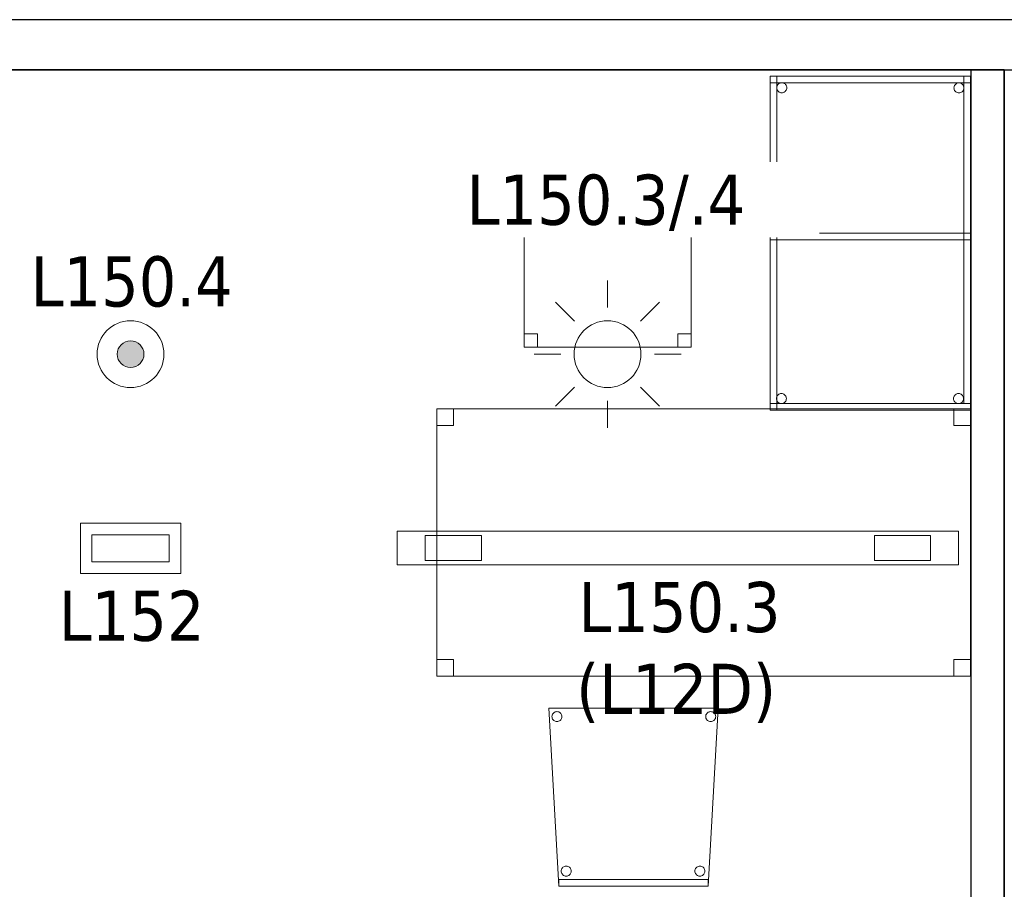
# Model space of a CAD drawing. Header units: metres. Extents: x 391.1 to 427.5, y 12.7 to 28.4.
# Tile 17 of 151: x 401.5 to 404.4, y 25.6 to 28.2. Entities that reach past the tile are written whole.
import ezdxf

# ---------------------------------------------------------------- set-up
doc = ezdxf.new("R2010")
doc.units = ezdxf.units.M
doc.layers.add('01_SUELOS', color=7, linetype='Continuous', lineweight=25, true_color=0x007f00)
for name, color, linetype, lineweight in [('02_MOBILIARIO', 7, 'Continuous', 18), ('A-DETL-____-MBND', 7, 'Continuous', 18), ('A-DETL-GENF-OTLN', 7, 'Continuous', 18), ('A-WALL-____-MCUT', 7, 'Continuous', 25), ('A-WALL-____-OTLN', 7, 'Continuous', 25), ('E-LITE-____-IDEN', 7, 'Continuous', 30), ('E-LITE-EQPM-IDEN', 7, 'Continuous', 30)]:
    doc.layers.add(name, color=color, linetype=linetype, lineweight=lineweight)
doc.styles.add('Tahoma_4', font='tahoma.ttf', dxfattribs={"height": 0.15})

# ---------------------------------------------------------------- blocks, each defined once
blk = doc.blocks.new('Family - Taula 160X80_P1-154570-04_ENLLUMENAT_P1')
at = {"layer": 'A-DETL-____-MBND', "color": 253, "true_color": 0xaaaaaa}
for p, q in [((0, 0.8001), (1.5969, 0.8001)), ((0, 0), (0, 0.8001)), ((1.5969, 0.8001), (0, 0.8001)), ((0, 0.8001), (0, 0)), ((0, 0.8001), (0.05, 0.8001)), ((0, 0.7501), (0, 0.8001)), ((0.05, 0.8001), (0, 0.8001)), ((0, 0.8001), (0, 0.7501)), ((0.05, 0.8001), (0.05, 0.7501)), ((0.05, 0.7501), (0.05, 0.8001)), ((1.5469, 0.8001), (1.5969, 0.8001)), ((1.5469, 0.7501), (1.5469, 0.8001)), ((1.5969, 0.8001), (1.5469, 0.8001)), ((1.5469, 0.8001), (1.5469, 0.7501)), ((1.5969, 0.8001), (1.5969, 0)), ((1.5969, 0), (1.5969, 0.8001)), ((1.5969, 0.8001), (1.5969, 0.7501)), ((1.5969, 0.7501), (1.5969, 0.8001)), ((0.05, 0.7501), (0, 0.7501)), ((0, 0.7501), (0.05, 0.7501)), ((1.5969, 0.7501), (1.5469, 0.7501)), ((1.5469, 0.7501), (1.5969, 0.7501)), ((0, 0.05), (0.05, 0.05)), ((0, 0), (0, 0.05)), ((0.05, 0.05), (0, 0.05)), ((0, 0.05), (0, 0)), ((0.05, 0.05), (0.05, 0)), ((0.05, 0), (0.05, 0.05)), ((1.5469, 0.05), (1.5969, 0.05)), ((1.5469, 0), (1.5469, 0.05)), ((1.5969, 0.05), (1.5469, 0.05)), ((1.5469, 0.05), (1.5469, 0)), ((1.5969, 0.05), (1.5969, 0)), ((1.5969, 0), (1.5969, 0.05)), ((1.5969, 0), (0, 0)), ((0, 0), (1.5969, 0)), ((0.05, 0), (0, 0)), ((0, 0), (0.05, 0)), ((1.5969, 0), (1.5469, 0)), ((1.5469, 0), (1.5969, 0))]:
    blk.add_line(p, q, dxfattribs=at)
blk = doc.blocks.new('Family - Cadira confient_P1-154615-04_ENLLUMENAT_P1')
at = {"layer": 'A-DETL-____-MBND', "color": 253, "true_color": 0xaaaaaa}
for p, q in [((0.03, 0), (0, 0.5326)), ((0, 0.5326), (0.5065, 0.5326)), ((0.5065, 0.5326), (0, 0.5326)), ((0, 0.5326), (0.03, 0)), ((0.5065, 0.5326), (0.4765, 0)), ((0.4765, 0), (0.5065, 0.5326)), ((0.0093, 0.5076), (0.0095, 0.5102)), ((0.0095, 0.5102), (0.0093, 0.5076)), ((0.0095, 0.505), (0.0093, 0.5076)), ((0.0093, 0.5076), (0.0095, 0.505)), ((0.0095, 0.5102), (0.0102, 0.5127)), ((0.0102, 0.5127), (0.0095, 0.5102)), ((0.0102, 0.5025), (0.0095, 0.505)), ((0.0095, 0.505), (0.0102, 0.5025)), ((0.0102, 0.5127), (0.0113, 0.515)), ((0.0113, 0.515), (0.0102, 0.5127)), ((0.0113, 0.5001), (0.0102, 0.5025)), ((0.0102, 0.5025), (0.0113, 0.5001)), ((0.0113, 0.515), (0.0128, 0.5172)), ((0.0128, 0.5172), (0.0113, 0.515)), ((0.0128, 0.5172), (0.0147, 0.519)), ((0.0147, 0.519), (0.0128, 0.5172)), ((0.0147, 0.519), (0.0168, 0.5205)), ((0.0168, 0.5205), (0.0147, 0.519)), ((0.0168, 0.5205), (0.0192, 0.5216)), ((0.0192, 0.5216), (0.0168, 0.5205)), ((0.0192, 0.5216), (0.0217, 0.5222)), ((0.0217, 0.5222), (0.0192, 0.5216)), ((0.0217, 0.5222), (0.0243, 0.5224)), ((0.0243, 0.5224), (0.0217, 0.5222)), ((0.0243, 0.5224), (0.0269, 0.5222)), ((0.0269, 0.5222), (0.0243, 0.5224)), ((0.0269, 0.5222), (0.0294, 0.5215)), ((0.0294, 0.5215), (0.0269, 0.5222)), ((0.0294, 0.5215), (0.0318, 0.5204)), ((0.0318, 0.5204), (0.0294, 0.5215)), ((0.0318, 0.5204), (0.0339, 0.5189)), ((0.0339, 0.5189), (0.0318, 0.5204)), ((0.0339, 0.5189), (0.0357, 0.5171)), ((0.0357, 0.5171), (0.0339, 0.5189)), ((0.0357, 0.5171), (0.0372, 0.5149)), ((0.0372, 0.5149), (0.0357, 0.5171)), ((0.0382, 0.5023), (0.0371, 0.5)), ((0.0371, 0.5), (0.0382, 0.5023)), ((0.0372, 0.5149), (0.0383, 0.5126)), ((0.0383, 0.5126), (0.0372, 0.5149)), ((0.0389, 0.5049), (0.0382, 0.5023)), ((0.0382, 0.5023), (0.0389, 0.5049)), ((0.0383, 0.5126), (0.0389, 0.51)), ((0.0389, 0.51), (0.0383, 0.5126)), ((0.0389, 0.51), (0.0392, 0.5074)), ((0.0392, 0.5074), (0.0389, 0.51)), ((0.0392, 0.5074), (0.0389, 0.5049)), ((0.0389, 0.5049), (0.0392, 0.5074)), ((0.4693, 0.5076), (0.4695, 0.5102)), ((0.4695, 0.5102), (0.4693, 0.5076)), ((0.4695, 0.505), (0.4693, 0.5076)), ((0.4693, 0.5076), (0.4695, 0.505)), ((0.4695, 0.5102), (0.4702, 0.5127)), ((0.4702, 0.5127), (0.4695, 0.5102)), ((0.4702, 0.5025), (0.4695, 0.505)), ((0.4695, 0.505), (0.4702, 0.5025)), ((0.4702, 0.5127), (0.4713, 0.515)), ((0.4713, 0.515), (0.4702, 0.5127)), ((0.4713, 0.5001), (0.4702, 0.5025)), ((0.4702, 0.5025), (0.4713, 0.5001)), ((0.4713, 0.515), (0.4728, 0.5172)), ((0.4728, 0.5172), (0.4713, 0.515)), ((0.4728, 0.5172), (0.4747, 0.519)), ((0.4747, 0.519), (0.4728, 0.5172)), ((0.4747, 0.519), (0.4768, 0.5205)), ((0.4768, 0.5205), (0.4747, 0.519)), ((0.4768, 0.5205), (0.4792, 0.5216)), ((0.4792, 0.5216), (0.4768, 0.5205)), ((0.4792, 0.5216), (0.4817, 0.5222)), ((0.4817, 0.5222), (0.4792, 0.5216)), ((0.4817, 0.5222), (0.4843, 0.5224)), ((0.4843, 0.5224), (0.4817, 0.5222)), ((0.4843, 0.5224), (0.4869, 0.5222)), ((0.4869, 0.5222), (0.4843, 0.5224)), ((0.4869, 0.5222), (0.4894, 0.5215)), ((0.4894, 0.5215), (0.4869, 0.5222)), ((0.4894, 0.5215), (0.4918, 0.5204)), ((0.4918, 0.5204), (0.4894, 0.5215)), ((0.4918, 0.5204), (0.4939, 0.5189)), ((0.4939, 0.5189), (0.4918, 0.5204)), ((0.4939, 0.5189), (0.4957, 0.5171)), ((0.4957, 0.5171), (0.4939, 0.5189)), ((0.4957, 0.5171), (0.4972, 0.5149)), ((0.4972, 0.5149), (0.4957, 0.5171)), ((0.4982, 0.5023), (0.4971, 0.5)), ((0.4971, 0.5), (0.4982, 0.5023)), ((0.4972, 0.5149), (0.4983, 0.5126)), ((0.4983, 0.5126), (0.4972, 0.5149)), ((0.4989, 0.5049), (0.4982, 0.5023)), ((0.4982, 0.5023), (0.4989, 0.5049)), ((0.4983, 0.5126), (0.4989, 0.51)), ((0.4989, 0.51), (0.4983, 0.5126)), ((0.4989, 0.51), (0.4992, 0.5074)), ((0.4992, 0.5074), (0.4989, 0.51)), ((0.4992, 0.5074), (0.4989, 0.5049)), ((0.4989, 0.5049), (0.4992, 0.5074)), ((0.0127, 0.498), (0.0113, 0.5001)), ((0.0113, 0.5001), (0.0127, 0.498)), ((0.0146, 0.4961), (0.0127, 0.498)), ((0.0127, 0.498), (0.0146, 0.4961)), ((0.0167, 0.4946), (0.0146, 0.4961)), ((0.0146, 0.4961), (0.0167, 0.4946)), ((0.0191, 0.4935), (0.0167, 0.4946)), ((0.0167, 0.4946), (0.0191, 0.4935)), ((0.0216, 0.4928), (0.0191, 0.4935)), ((0.0191, 0.4935), (0.0216, 0.4928)), ((0.0242, 0.4926), (0.0216, 0.4928)), ((0.0216, 0.4928), (0.0242, 0.4926)), ((0.0268, 0.4928), (0.0242, 0.4926)), ((0.0242, 0.4926), (0.0268, 0.4928)), ((0.0293, 0.4935), (0.0268, 0.4928)), ((0.0268, 0.4928), (0.0293, 0.4935)), ((0.0316, 0.4945), (0.0293, 0.4935)), ((0.0293, 0.4935), (0.0316, 0.4945)), ((0.0338, 0.496), (0.0316, 0.4945)), ((0.0316, 0.4945), (0.0338, 0.496)), ((0.0356, 0.4979), (0.0338, 0.496)), ((0.0338, 0.496), (0.0356, 0.4979)), ((0.0371, 0.5), (0.0356, 0.4979)), ((0.0356, 0.4979), (0.0371, 0.5)), ((0.4727, 0.498), (0.4713, 0.5001)), ((0.4713, 0.5001), (0.4727, 0.498)), ((0.4746, 0.4961), (0.4727, 0.498)), ((0.4727, 0.498), (0.4746, 0.4961)), ((0.4767, 0.4946), (0.4746, 0.4961)), ((0.4746, 0.4961), (0.4767, 0.4946)), ((0.4791, 0.4935), (0.4767, 0.4946)), ((0.4767, 0.4946), (0.4791, 0.4935)), ((0.4816, 0.4928), (0.4791, 0.4935)), ((0.4791, 0.4935), (0.4816, 0.4928)), ((0.4842, 0.4926), (0.4816, 0.4928)), ((0.4816, 0.4928), (0.4842, 0.4926)), ((0.4868, 0.4928), (0.4842, 0.4926)), ((0.4842, 0.4926), (0.4868, 0.4928)), ((0.4893, 0.4935), (0.4868, 0.4928)), ((0.4868, 0.4928), (0.4893, 0.4935)), ((0.4916, 0.4945), (0.4893, 0.4935)), ((0.4893, 0.4935), (0.4916, 0.4945)), ((0.4938, 0.496), (0.4916, 0.4945)), ((0.4916, 0.4945), (0.4938, 0.496)), ((0.4956, 0.4979), (0.4938, 0.496)), ((0.4938, 0.496), (0.4956, 0.4979)), ((0.4971, 0.5), (0.4956, 0.4979)), ((0.4956, 0.4979), (0.4971, 0.5)), ((0.0445, 0.0581), (0.0468, 0.0592)), ((0.0468, 0.0592), (0.0445, 0.0581)), ((0.0468, 0.0592), (0.0493, 0.0598)), ((0.0493, 0.0598), (0.0468, 0.0592)), ((0.0493, 0.0598), (0.0519, 0.06)), ((0.0519, 0.06), (0.0493, 0.0598)), ((0.0519, 0.06), (0.0545, 0.0598)), ((0.0545, 0.0598), (0.0519, 0.06)), ((0.0545, 0.0598), (0.057, 0.0591)), ((0.057, 0.0591), (0.0545, 0.0598)), ((0.057, 0.0591), (0.0594, 0.058)), ((0.0594, 0.058), (0.057, 0.0591)), ((0.4445, 0.0581), (0.4468, 0.0592)), ((0.4468, 0.0592), (0.4445, 0.0581)), ((0.4468, 0.0592), (0.4493, 0.0598)), ((0.4493, 0.0598), (0.4468, 0.0592)), ((0.4493, 0.0598), (0.4519, 0.06)), ((0.4519, 0.06), (0.4493, 0.0598)), ((0.4519, 0.06), (0.4545, 0.0598)), ((0.4545, 0.0598), (0.4519, 0.06)), ((0.4545, 0.0598), (0.457, 0.0591)), ((0.457, 0.0591), (0.4545, 0.0598)), ((0.457, 0.0591), (0.4594, 0.058)), ((0.4594, 0.058), (0.457, 0.0591)), ((0.0369, 0.0452), (0.0372, 0.0478)), ((0.0372, 0.0478), (0.0369, 0.0452)), ((0.0371, 0.0426), (0.0369, 0.0452)), ((0.0369, 0.0452), (0.0371, 0.0426)), ((0.0378, 0.0401), (0.0371, 0.0426)), ((0.0371, 0.0426), (0.0378, 0.0401)), ((0.0372, 0.0478), (0.0378, 0.0503)), ((0.0378, 0.0503), (0.0372, 0.0478)), ((0.0378, 0.0503), (0.039, 0.0526)), ((0.039, 0.0526), (0.0378, 0.0503)), ((0.0389, 0.0377), (0.0378, 0.0401)), ((0.0378, 0.0401), (0.0389, 0.0377)), ((0.0404, 0.0356), (0.0389, 0.0377)), ((0.0389, 0.0377), (0.0404, 0.0356)), ((0.039, 0.0526), (0.0405, 0.0548)), ((0.0405, 0.0548), (0.039, 0.0526)), ((0.0422, 0.0337), (0.0404, 0.0356)), ((0.0404, 0.0356), (0.0422, 0.0337)), ((0.0405, 0.0548), (0.0423, 0.0566)), ((0.0423, 0.0566), (0.0405, 0.0548)), ((0.0443, 0.0322), (0.0422, 0.0337)), ((0.0422, 0.0337), (0.0443, 0.0322)), ((0.0423, 0.0566), (0.0445, 0.0581)), ((0.0445, 0.0581), (0.0423, 0.0566)), ((0.0467, 0.0311), (0.0443, 0.0322)), ((0.0443, 0.0322), (0.0467, 0.0311)), ((0.0492, 0.0304), (0.0467, 0.0311)), ((0.0467, 0.0311), (0.0492, 0.0304)), ((0.0518, 0.0302), (0.0492, 0.0304)), ((0.0492, 0.0304), (0.0518, 0.0302)), ((0.0544, 0.0304), (0.0518, 0.0302)), ((0.0518, 0.0302), (0.0544, 0.0304)), ((0.0569, 0.031), (0.0544, 0.0304)), ((0.0544, 0.0304), (0.0569, 0.031)), ((0.0593, 0.0321), (0.0569, 0.031)), ((0.0569, 0.031), (0.0593, 0.0321)), ((0.0614, 0.0336), (0.0593, 0.0321)), ((0.0593, 0.0321), (0.0614, 0.0336)), ((0.0594, 0.058), (0.0615, 0.0565)), ((0.0615, 0.0565), (0.0594, 0.058)), ((0.0633, 0.0355), (0.0614, 0.0336)), ((0.0614, 0.0336), (0.0633, 0.0355)), ((0.0615, 0.0565), (0.0633, 0.0547)), ((0.0633, 0.0547), (0.0615, 0.0565)), ((0.0633, 0.0547), (0.0648, 0.0525)), ((0.0648, 0.0525), (0.0633, 0.0547)), ((0.0648, 0.0376), (0.0633, 0.0355)), ((0.0633, 0.0355), (0.0648, 0.0376)), ((0.0648, 0.0525), (0.0659, 0.0502)), ((0.0659, 0.0502), (0.0648, 0.0525)), ((0.0659, 0.0399), (0.0648, 0.0376)), ((0.0648, 0.0376), (0.0659, 0.0399)), ((0.0659, 0.0502), (0.0666, 0.0476)), ((0.0666, 0.0476), (0.0659, 0.0502)), ((0.0666, 0.0424), (0.0659, 0.0399)), ((0.0659, 0.0399), (0.0666, 0.0424)), ((0.0666, 0.0476), (0.0668, 0.045)), ((0.0668, 0.045), (0.0666, 0.0476)), ((0.0668, 0.045), (0.0666, 0.0424)), ((0.0666, 0.0424), (0.0668, 0.045)), ((0.4369, 0.0452), (0.4372, 0.0478)), ((0.4372, 0.0478), (0.4369, 0.0452)), ((0.4371, 0.0426), (0.4369, 0.0452)), ((0.4369, 0.0452), (0.4371, 0.0426)), ((0.4378, 0.0401), (0.4371, 0.0426)), ((0.4371, 0.0426), (0.4378, 0.0401)), ((0.4372, 0.0478), (0.4378, 0.0503)), ((0.4378, 0.0503), (0.4372, 0.0478)), ((0.4378, 0.0503), (0.439, 0.0526)), ((0.439, 0.0526), (0.4378, 0.0503)), ((0.4389, 0.0377), (0.4378, 0.0401)), ((0.4378, 0.0401), (0.4389, 0.0377)), ((0.4404, 0.0356), (0.4389, 0.0377)), ((0.4389, 0.0377), (0.4404, 0.0356)), ((0.439, 0.0526), (0.4405, 0.0548)), ((0.4405, 0.0548), (0.439, 0.0526)), ((0.4422, 0.0337), (0.4404, 0.0356)), ((0.4404, 0.0356), (0.4422, 0.0337)), ((0.4405, 0.0548), (0.4423, 0.0566)), ((0.4423, 0.0566), (0.4405, 0.0548)), ((0.4443, 0.0322), (0.4422, 0.0337)), ((0.4422, 0.0337), (0.4443, 0.0322)), ((0.4423, 0.0566), (0.4445, 0.0581)), ((0.4445, 0.0581), (0.4423, 0.0566)), ((0.4467, 0.0311), (0.4443, 0.0322)), ((0.4443, 0.0322), (0.4467, 0.0311)), ((0.4492, 0.0304), (0.4467, 0.0311)), ((0.4467, 0.0311), (0.4492, 0.0304)), ((0.4518, 0.0302), (0.4492, 0.0304)), ((0.4492, 0.0304), (0.4518, 0.0302)), ((0.4544, 0.0304), (0.4518, 0.0302)), ((0.4518, 0.0302), (0.4544, 0.0304)), ((0.4569, 0.031), (0.4544, 0.0304)), ((0.4544, 0.0304), (0.4569, 0.031)), ((0.4593, 0.0321), (0.4569, 0.031)), ((0.4569, 0.031), (0.4593, 0.0321)), ((0.4614, 0.0336), (0.4593, 0.0321)), ((0.4593, 0.0321), (0.4614, 0.0336)), ((0.4594, 0.058), (0.4615, 0.0565)), ((0.4615, 0.0565), (0.4594, 0.058)), ((0.4633, 0.0355), (0.4614, 0.0336)), ((0.4614, 0.0336), (0.4633, 0.0355)), ((0.4615, 0.0565), (0.4633, 0.0547)), ((0.4633, 0.0547), (0.4615, 0.0565)), ((0.4633, 0.0547), (0.4648, 0.0525)), ((0.4648, 0.0525), (0.4633, 0.0547)), ((0.4648, 0.0376), (0.4633, 0.0355)), ((0.4633, 0.0355), (0.4648, 0.0376)), ((0.4648, 0.0525), (0.4659, 0.0502)), ((0.4659, 0.0502), (0.4648, 0.0525)), ((0.4659, 0.0399), (0.4648, 0.0376)), ((0.4648, 0.0376), (0.4659, 0.0399)), ((0.4659, 0.0502), (0.4666, 0.0476)), ((0.4666, 0.0476), (0.4659, 0.0502)), ((0.4666, 0.0424), (0.4659, 0.0399)), ((0.4659, 0.0399), (0.4666, 0.0424)), ((0.4666, 0.0476), (0.4668, 0.045)), ((0.4668, 0.045), (0.4666, 0.0476)), ((0.4668, 0.045), (0.4666, 0.0424)), ((0.4666, 0.0424), (0.4668, 0.045)), ((0.03, 0.02), (0.4765, 0.02)), ((0.03, 0), (0.03, 0.02)), ((0.4765, 0.02), (0.03, 0.02)), ((0.03, 0.02), (0.03, 0)), ((0.4765, 0), (0.03, 0)), ((0.03, 0), (0.4765, 0)), ((0.4765, 0.02), (0.4765, 0)), ((0.4765, 0), (0.4765, 0.02)), ((0.03, 0), (0.4765, 0)), ((0.4765, 0), (0.03, 0))]:
    blk.add_line(p, q, dxfattribs=at)
blk = doc.blocks.new('Family - Envans P1-154705-04_ENLLUMENAT_P1')
at = {"layer": 'A-WALL-____-MCUT', "color": 253, "true_color": 0xaaaaaa}
for p, q in [((4.5588, 0.1), (0, 0.1)), ((0, 0.1), (0, 0)), ((4.5588, 0), (4.5588, 0.1)), ((0, 0), (4.5588, 0))]:
    blk.add_line(p, q, dxfattribs=at)
at = {"layer": 'A-WALL-____-OTLN', "color": 253, "true_color": 0xaaaaaa}
for p, q in [((4.5588, 0.1), (0, 0.1)), ((0, 0.1), (0, 0)), ((4.5588, 0), (4.5588, 0.1)), ((0, 0), (4.5588, 0))]:
    blk.add_line(p, q, dxfattribs=at)
at = {"layer": 'A-WALL-____-OTLN', "color": 253, "lineweight": 18, "true_color": 0xaaaaaa}
blk.add_line((0, 0), (4.5588, 0), dxfattribs=at)
blk = doc.blocks.new('Family - Envans P1-154895-04_ENLLUMENAT_P1')
at = {"layer": 'A-WALL-____-MCUT', "color": 253, "true_color": 0xaaaaaa}
for p, q in [((25.5857, 0.15), (0.0311, 0.15)), ((0, 0), (25.556, 0))]:
    blk.add_line(p, q, dxfattribs=at)
at = {"layer": 'A-WALL-____-OTLN', "color": 253, "true_color": 0xaaaaaa}
for p, q in [((25.5857, 0.15), (0.0311, 0.15)), ((0, 0), (25.556, 0))]:
    blk.add_line(p, q, dxfattribs=at)
at = {"layer": 'A-WALL-____-OTLN', "color": 253, "lineweight": 18, "true_color": 0xaaaaaa}
blk.add_line((0, 0), (25.556, 0), dxfattribs=at)
blk = doc.blocks.new('Family - LONDR55-XX_ZZ-ARQ-CAA-M3D-Londres55-155045-04_ENLLUMENAT_P1')
at = {"layer": '01_SUELOS', "color": 9, "true_color": 0xaad4aa}
for p, q in [((6.1394, 14.9576), (2.9654, 14.9576)), ((2.9654, 14.9576), (6.1394, 14.9576)), ((6.1394, 11.0538), (6.1394, 14.9576)), ((6.1394, 14.9576), (6.1394, 11.0538))]:
    blk.add_line(p, q, dxfattribs=at)
blk = doc.blocks.new('Family - Taula 100X60_P1-155181-04_ENLLUMENAT_P1')
at = {"layer": 'A-DETL-____-MBND', "color": 253, "true_color": 0xaaaaaa}
for p, q in [((0.02, 0.51), (0.02, 1)), ((0.02, 1), (0.04, 1)), ((0.02, 1), (0.04, 1)), ((0.02, 1), (0.02, 0.51)), ((0.02, 1), (0.02, 0)), ((0.02, 0), (0.02, 1)), ((0.62, 1), (0.02, 1)), ((0.02, 1), (0.62, 1)), ((0.02, 1), (0.62, 1)), ((0.02, 0.98), (0.02, 1)), ((0.02, 0.98), (0.02, 1)), ((0.62, 1), (0.02, 1)), ((0.02, 1), (0.02, 0)), ((0.02, 0), (0.02, 1)), ((0.62, 1), (0.02, 1)), ((0.02, 1), (0.62, 1)), ((0.62, 0.98), (0.02, 0.98)), ((0.02, 0.98), (0.62, 0.98)), ((0.04, 1), (0.04, 0.51)), ((0.04, 0.51), (0.04, 1)), ((0.04, 0), (0.04, 1)), ((0.04, 1), (0.62, 1)), ((0.62, 1), (0.04, 1)), ((0.04, 1), (0.04, 0)), ((0.041, 0.9702), (0.0421, 0.9725)), ((0.0421, 0.9725), (0.041, 0.9702)), ((0.0421, 0.9725), (0.0436, 0.9746)), ((0.0436, 0.9746), (0.0421, 0.9725)), ((0.0436, 0.9746), (0.0454, 0.9765)), ((0.0454, 0.9765), (0.0436, 0.9746)), ((0.0454, 0.9765), (0.0475, 0.978)), ((0.0475, 0.978), (0.0454, 0.9765)), ((0.0475, 0.978), (0.0499, 0.9791)), ((0.0499, 0.9791), (0.0475, 0.978)), ((0.0499, 0.9791), (0.0524, 0.9798)), ((0.0524, 0.9798), (0.0499, 0.9791)), ((0.0524, 0.9798), (0.055, 0.98)), ((0.055, 0.98), (0.0524, 0.9798)), ((0.055, 0.98), (0.0576, 0.9798)), ((0.0576, 0.9798), (0.055, 0.98)), ((0.0576, 0.9798), (0.0601, 0.9791)), ((0.0601, 0.9791), (0.0576, 0.9798)), ((0.0601, 0.9791), (0.0625, 0.978)), ((0.0625, 0.978), (0.0601, 0.9791)), ((0.0625, 0.978), (0.0646, 0.9765)), ((0.0646, 0.9765), (0.0625, 0.978)), ((0.0646, 0.9765), (0.0664, 0.9746)), ((0.0664, 0.9746), (0.0646, 0.9765)), ((0.0664, 0.9746), (0.0679, 0.9725)), ((0.0679, 0.9725), (0.0664, 0.9746)), ((0.0679, 0.9725), (0.069, 0.9702)), ((0.069, 0.9702), (0.0679, 0.9725)), ((0.5721, 0.9722), (0.5736, 0.9743)), ((0.5736, 0.9743), (0.5721, 0.9722)), ((0.5736, 0.9743), (0.5754, 0.9762)), ((0.5754, 0.9762), (0.5736, 0.9743)), ((0.5754, 0.9762), (0.5776, 0.9776)), ((0.5776, 0.9776), (0.5754, 0.9762)), ((0.5776, 0.9776), (0.5799, 0.9787)), ((0.5799, 0.9787), (0.5776, 0.9776)), ((0.5799, 0.9787), (0.5824, 0.9794)), ((0.5824, 0.9794), (0.5799, 0.9787)), ((0.5824, 0.9794), (0.585, 0.9796)), ((0.585, 0.9796), (0.5824, 0.9794)), ((0.585, 0.9796), (0.5876, 0.9794)), ((0.5876, 0.9794), (0.585, 0.9796)), ((0.5876, 0.9794), (0.5901, 0.9787)), ((0.5901, 0.9787), (0.5876, 0.9794)), ((0.5901, 0.9787), (0.5925, 0.9776)), ((0.5925, 0.9776), (0.5901, 0.9787)), ((0.5925, 0.9776), (0.5946, 0.9762)), ((0.5946, 0.9762), (0.5925, 0.9776)), ((0.5946, 0.9762), (0.5965, 0.9743)), ((0.5965, 0.9743), (0.5946, 0.9762)), ((0.5965, 0.9743), (0.598, 0.9722)), ((0.598, 0.9722), (0.5965, 0.9743)), ((0.6, 0.02), (0.6, 1)), ((0.6, 1), (0.62, 1)), ((0.6, 1), (0.62, 1)), ((0.6, 1), (0.6, 0.02)), ((0.62, 0), (0.62, 1)), ((0.62, 1), (0.62, 0)), ((0.62, 1), (0.62, 0.98)), ((0.62, 0.98), (0.62, 1)), ((0.62, 1), (0.62, 0)), ((0.62, 0), (0.62, 1)), ((0.62, 1), (0.62, 0.02)), ((0.62, 0.02), (0.62, 1)), ((0.62, 0), (0.62, 1)), ((0.62, 1), (0.62, 0)), ((0.0401, 0.965), (0.0403, 0.9676)), ((0.0403, 0.9676), (0.0401, 0.965)), ((0.0403, 0.9625), (0.0401, 0.965)), ((0.0401, 0.965), (0.0403, 0.9625)), ((0.0403, 0.9676), (0.041, 0.9702)), ((0.041, 0.9702), (0.0403, 0.9676)), ((0.041, 0.9599), (0.0403, 0.9625)), ((0.0403, 0.9625), (0.041, 0.9599)), ((0.0421, 0.9576), (0.041, 0.9599)), ((0.041, 0.9599), (0.0421, 0.9576)), ((0.0436, 0.9554), (0.0421, 0.9576)), ((0.0421, 0.9576), (0.0436, 0.9554)), ((0.0454, 0.9536), (0.0436, 0.9554)), ((0.0436, 0.9554), (0.0454, 0.9536)), ((0.0475, 0.9521), (0.0454, 0.9536)), ((0.0454, 0.9536), (0.0475, 0.9521)), ((0.0499, 0.951), (0.0475, 0.9521)), ((0.0475, 0.9521), (0.0499, 0.951)), ((0.0524, 0.9503), (0.0499, 0.951)), ((0.0499, 0.951), (0.0524, 0.9503)), ((0.055, 0.9501), (0.0524, 0.9503)), ((0.0524, 0.9503), (0.055, 0.9501)), ((0.0576, 0.9503), (0.055, 0.9501)), ((0.055, 0.9501), (0.0576, 0.9503)), ((0.0601, 0.951), (0.0576, 0.9503)), ((0.0576, 0.9503), (0.0601, 0.951)), ((0.0625, 0.9521), (0.0601, 0.951)), ((0.0601, 0.951), (0.0625, 0.9521)), ((0.0646, 0.9536), (0.0625, 0.9521)), ((0.0625, 0.9521), (0.0646, 0.9536)), ((0.0664, 0.9554), (0.0646, 0.9536)), ((0.0646, 0.9536), (0.0664, 0.9554)), ((0.0679, 0.9576), (0.0664, 0.9554)), ((0.0664, 0.9554), (0.0679, 0.9576)), ((0.069, 0.9599), (0.0679, 0.9576)), ((0.0679, 0.9576), (0.069, 0.9599)), ((0.069, 0.9702), (0.0697, 0.9676)), ((0.0697, 0.9676), (0.069, 0.9702)), ((0.0697, 0.9625), (0.069, 0.9599)), ((0.069, 0.9599), (0.0697, 0.9625)), ((0.0697, 0.9676), (0.0699, 0.965)), ((0.0699, 0.965), (0.0697, 0.9676)), ((0.0699, 0.965), (0.0697, 0.9625)), ((0.0697, 0.9625), (0.0699, 0.965)), ((0.5701, 0.9647), (0.5703, 0.9673)), ((0.5703, 0.9673), (0.5701, 0.9647)), ((0.5703, 0.9621), (0.5701, 0.9647)), ((0.5701, 0.9647), (0.5703, 0.9621)), ((0.5703, 0.9673), (0.571, 0.9698)), ((0.571, 0.9698), (0.5703, 0.9673)), ((0.571, 0.9596), (0.5703, 0.9621)), ((0.5703, 0.9621), (0.571, 0.9596)), ((0.571, 0.9698), (0.5721, 0.9722)), ((0.5721, 0.9722), (0.571, 0.9698)), ((0.5721, 0.9572), (0.571, 0.9596)), ((0.571, 0.9596), (0.5721, 0.9572)), ((0.5736, 0.9551), (0.5721, 0.9572)), ((0.5721, 0.9572), (0.5736, 0.9551)), ((0.5754, 0.9533), (0.5736, 0.9551)), ((0.5736, 0.9551), (0.5754, 0.9533)), ((0.5776, 0.9518), (0.5754, 0.9533)), ((0.5754, 0.9533), (0.5776, 0.9518)), ((0.5799, 0.9507), (0.5776, 0.9518)), ((0.5776, 0.9518), (0.5799, 0.9507)), ((0.5824, 0.95), (0.5799, 0.9507)), ((0.5799, 0.9507), (0.5824, 0.95)), ((0.585, 0.9498), (0.5824, 0.95)), ((0.5824, 0.95), (0.585, 0.9498)), ((0.5876, 0.95), (0.585, 0.9498)), ((0.585, 0.9498), (0.5876, 0.95)), ((0.5901, 0.9507), (0.5876, 0.95)), ((0.5876, 0.95), (0.5901, 0.9507)), ((0.5925, 0.9518), (0.5901, 0.9507)), ((0.5901, 0.9507), (0.5925, 0.9518)), ((0.5946, 0.9533), (0.5925, 0.9518)), ((0.5925, 0.9518), (0.5946, 0.9533)), ((0.5965, 0.9551), (0.5946, 0.9533)), ((0.5946, 0.9533), (0.5965, 0.9551)), ((0.598, 0.9572), (0.5965, 0.9551)), ((0.5965, 0.9551), (0.598, 0.9572)), ((0.598, 0.9722), (0.5991, 0.9698)), ((0.5991, 0.9698), (0.598, 0.9722)), ((0.5991, 0.9596), (0.598, 0.9572)), ((0.598, 0.9572), (0.5991, 0.9596)), ((0.5991, 0.9698), (0.5997, 0.9673)), ((0.5997, 0.9673), (0.5991, 0.9698)), ((0.5997, 0.9621), (0.5991, 0.9596)), ((0.5991, 0.9596), (0.5997, 0.9621)), ((0.5997, 0.9673), (0.6, 0.9647)), ((0.6, 0.9647), (0.5997, 0.9673)), ((0.6, 0.9647), (0.5997, 0.9621)), ((0.5997, 0.9621), (0.6, 0.9647)), ((0, 0.6256), (0.02, 0.6256)), ((0, 0.6056), (0, 0.6256)), ((0.02, 0.6256), (0, 0.6256)), ((0, 0.6256), (0, 0.6056)), ((0.02, 0.6256), (0.02, 0.6056)), ((0.02, 0.6056), (0.02, 0.6256)), ((0.02, 0.6056), (0, 0.6056)), ((0, 0.6056), (0.02, 0.6056)), ((0.02, 0.53), (0.62, 0.53)), ((0.02, 0.51), (0.02, 0.53)), ((0.02, 0.51), (0.02, 0.53)), ((0.62, 0.53), (0.02, 0.53)), ((0.04, 0.51), (0.02, 0.51)), ((0.02, 0.51), (0.04, 0.51)), ((0.62, 0.51), (0.02, 0.51)), ((0.02, 0.51), (0.62, 0.51)), ((0.04, 0.53), (0.62, 0.53)), ((0.04, 0.51), (0.04, 0.53)), ((0.04, 0.51), (0.04, 0.53)), ((0.62, 0.53), (0.04, 0.53)), ((0.62, 0.51), (0.04, 0.51)), ((0.04, 0.51), (0.62, 0.51)), ((0.62, 0.53), (0.62, 0.51)), ((0.62, 0.51), (0.62, 0.53)), ((0.62, 0.53), (0.62, 0.51)), ((0.62, 0.51), (0.62, 0.53)), ((0.0389, 0.035), (0.0391, 0.0376)), ((0.0391, 0.0376), (0.0389, 0.035)), ((0.0391, 0.0324), (0.0389, 0.035)), ((0.0389, 0.035), (0.0391, 0.0324)), ((0.0391, 0.0376), (0.0398, 0.0401)), ((0.0398, 0.0401), (0.0391, 0.0376)), ((0.0398, 0.0299), (0.0391, 0.0324)), ((0.0391, 0.0324), (0.0398, 0.0299)), ((0.0398, 0.0401), (0.0409, 0.0425)), ((0.0409, 0.0425), (0.0398, 0.0401)), ((0.0409, 0.0275), (0.0398, 0.0299)), ((0.0398, 0.0299), (0.0409, 0.0275)), ((0.0409, 0.0425), (0.0424, 0.0446)), ((0.0424, 0.0446), (0.0409, 0.0425)), ((0.0424, 0.0446), (0.0442, 0.0464)), ((0.0442, 0.0464), (0.0424, 0.0446)), ((0.0442, 0.0464), (0.0464, 0.0479)), ((0.0464, 0.0479), (0.0442, 0.0464)), ((0.0464, 0.0479), (0.0487, 0.049)), ((0.0487, 0.049), (0.0464, 0.0479)), ((0.0487, 0.049), (0.0512, 0.0497)), ((0.0512, 0.0497), (0.0487, 0.049)), ((0.0512, 0.0497), (0.0538, 0.0499)), ((0.0538, 0.0499), (0.0512, 0.0497)), ((0.0538, 0.0499), (0.0564, 0.0497)), ((0.0564, 0.0497), (0.0538, 0.0499)), ((0.0564, 0.0497), (0.0589, 0.049)), ((0.0589, 0.049), (0.0564, 0.0497)), ((0.0589, 0.049), (0.0613, 0.0479)), ((0.0613, 0.0479), (0.0589, 0.049)), ((0.0613, 0.0479), (0.0634, 0.0464)), ((0.0634, 0.0464), (0.0613, 0.0479)), ((0.0634, 0.0464), (0.0653, 0.0446)), ((0.0653, 0.0446), (0.0634, 0.0464)), ((0.0653, 0.0446), (0.0668, 0.0425)), ((0.0668, 0.0425), (0.0653, 0.0446)), ((0.0668, 0.0425), (0.0679, 0.0401)), ((0.0679, 0.0401), (0.0668, 0.0425)), ((0.0679, 0.0299), (0.0668, 0.0275)), ((0.0668, 0.0275), (0.0679, 0.0299)), ((0.0679, 0.0401), (0.0685, 0.0376)), ((0.0685, 0.0376), (0.0679, 0.0401)), ((0.0685, 0.0324), (0.0679, 0.0299)), ((0.0679, 0.0299), (0.0685, 0.0324)), ((0.0685, 0.0376), (0.0688, 0.035)), ((0.0688, 0.035), (0.0685, 0.0376)), ((0.0688, 0.035), (0.0685, 0.0324)), ((0.0685, 0.0324), (0.0688, 0.035)), ((0.5689, 0.035), (0.5691, 0.0376)), ((0.5691, 0.0376), (0.5689, 0.035)), ((0.5691, 0.0324), (0.5689, 0.035)), ((0.5689, 0.035), (0.5691, 0.0324)), ((0.5691, 0.0376), (0.5698, 0.0401)), ((0.5698, 0.0401), (0.5691, 0.0376)), ((0.5698, 0.0299), (0.5691, 0.0324)), ((0.5691, 0.0324), (0.5698, 0.0299)), ((0.5698, 0.0401), (0.5709, 0.0425)), ((0.5709, 0.0425), (0.5698, 0.0401)), ((0.5709, 0.0275), (0.5698, 0.0299)), ((0.5698, 0.0299), (0.5709, 0.0275)), ((0.5709, 0.0425), (0.5724, 0.0446)), ((0.5724, 0.0446), (0.5709, 0.0425)), ((0.5724, 0.0446), (0.5742, 0.0464)), ((0.5742, 0.0464), (0.5724, 0.0446)), ((0.5742, 0.0464), (0.5764, 0.0479)), ((0.5764, 0.0479), (0.5742, 0.0464)), ((0.5764, 0.0479), (0.5787, 0.049)), ((0.5787, 0.049), (0.5764, 0.0479)), ((0.5787, 0.049), (0.5812, 0.0497)), ((0.5812, 0.0497), (0.5787, 0.049)), ((0.5812, 0.0497), (0.5838, 0.0499)), ((0.5838, 0.0499), (0.5812, 0.0497)), ((0.5838, 0.0499), (0.5864, 0.0497)), ((0.5864, 0.0497), (0.5838, 0.0499)), ((0.5864, 0.0497), (0.5889, 0.049)), ((0.5889, 0.049), (0.5864, 0.0497)), ((0.5889, 0.049), (0.5913, 0.0479)), ((0.5913, 0.0479), (0.5889, 0.049)), ((0.5913, 0.0479), (0.5934, 0.0464)), ((0.5934, 0.0464), (0.5913, 0.0479)), ((0.5934, 0.0464), (0.5953, 0.0446)), ((0.5953, 0.0446), (0.5934, 0.0464)), ((0.5953, 0.0446), (0.5968, 0.0425)), ((0.5968, 0.0425), (0.5953, 0.0446)), ((0.5968, 0.0425), (0.5979, 0.0401)), ((0.5979, 0.0401), (0.5968, 0.0425)), ((0.5979, 0.0299), (0.5968, 0.0275)), ((0.5968, 0.0275), (0.5979, 0.0299)), ((0.5979, 0.0401), (0.5985, 0.0376)), ((0.5985, 0.0376), (0.5979, 0.0401)), ((0.5985, 0.0324), (0.5979, 0.0299)), ((0.5979, 0.0299), (0.5985, 0.0324)), ((0.5985, 0.0376), (0.5988, 0.035)), ((0.5988, 0.035), (0.5985, 0.0376)), ((0.5988, 0.035), (0.5985, 0.0324)), ((0.5985, 0.0324), (0.5988, 0.035)), ((0.02, 0.02), (0.62, 0.02)), ((0.02, 0), (0.02, 0.02)), ((0.02, 0), (0.02, 0.02)), ((0.62, 0.02), (0.02, 0.02)), ((0.02, 0), (0.62, 0)), ((0.62, 0), (0.02, 0)), ((0.62, 0), (0.02, 0)), ((0.02, 0), (0.62, 0)), ((0.02, 0), (0.62, 0)), ((0.62, 0), (0.02, 0)), ((0.62, 0), (0.04, 0)), ((0.04, 0), (0.62, 0)), ((0.0424, 0.0254), (0.0409, 0.0275)), ((0.0409, 0.0275), (0.0424, 0.0254)), ((0.0442, 0.0236), (0.0424, 0.0254)), ((0.0424, 0.0254), (0.0442, 0.0236)), ((0.0464, 0.0221), (0.0442, 0.0236)), ((0.0442, 0.0236), (0.0464, 0.0221)), ((0.0487, 0.021), (0.0464, 0.0221)), ((0.0464, 0.0221), (0.0487, 0.021)), ((0.0512, 0.0203), (0.0487, 0.021)), ((0.0487, 0.021), (0.0512, 0.0203)), ((0.0538, 0.0201), (0.0512, 0.0203)), ((0.0512, 0.0203), (0.0538, 0.0201)), ((0.0564, 0.0203), (0.0538, 0.0201)), ((0.0538, 0.0201), (0.0564, 0.0203)), ((0.0589, 0.021), (0.0564, 0.0203)), ((0.0564, 0.0203), (0.0589, 0.021)), ((0.0613, 0.0221), (0.0589, 0.021)), ((0.0589, 0.021), (0.0613, 0.0221)), ((0.0634, 0.0236), (0.0613, 0.0221)), ((0.0613, 0.0221), (0.0634, 0.0236)), ((0.0653, 0.0254), (0.0634, 0.0236)), ((0.0634, 0.0236), (0.0653, 0.0254)), ((0.0668, 0.0275), (0.0653, 0.0254)), ((0.0653, 0.0254), (0.0668, 0.0275)), ((0.5724, 0.0254), (0.5709, 0.0275)), ((0.5709, 0.0275), (0.5724, 0.0254)), ((0.5742, 0.0236), (0.5724, 0.0254)), ((0.5724, 0.0254), (0.5742, 0.0236)), ((0.5764, 0.0221), (0.5742, 0.0236)), ((0.5742, 0.0236), (0.5764, 0.0221)), ((0.5787, 0.021), (0.5764, 0.0221)), ((0.5764, 0.0221), (0.5787, 0.021)), ((0.5812, 0.0203), (0.5787, 0.021)), ((0.5787, 0.021), (0.5812, 0.0203)), ((0.5838, 0.0201), (0.5812, 0.0203)), ((0.5812, 0.0203), (0.5838, 0.0201)), ((0.5864, 0.0203), (0.5838, 0.0201)), ((0.5838, 0.0201), (0.5864, 0.0203)), ((0.5889, 0.021), (0.5864, 0.0203)), ((0.5864, 0.0203), (0.5889, 0.021)), ((0.5913, 0.0221), (0.5889, 0.021)), ((0.5889, 0.021), (0.5913, 0.0221)), ((0.5934, 0.0236), (0.5913, 0.0221)), ((0.5913, 0.0221), (0.5934, 0.0236)), ((0.5953, 0.0254), (0.5934, 0.0236)), ((0.5934, 0.0236), (0.5953, 0.0254)), ((0.5968, 0.0275), (0.5953, 0.0254)), ((0.5953, 0.0254), (0.5968, 0.0275)), ((0.62, 0.02), (0.6, 0.02)), ((0.6, 0.02), (0.62, 0.02)), ((0.62, 0.02), (0.62, 0)), ((0.62, 0), (0.62, 0.02))]:
    blk.add_line(p, q, dxfattribs=at)
blk = doc.blocks.new('Family - Cadira d_Oficina_P1-155217-04_ENLLUMENAT_P1')
at = {"layer": 'A-DETL-____-MBND', "color": 253, "true_color": 0xaaaaaa}
for p, q in [((0, 0.47), (0, 0.5)), ((0, 0.5), (0.5, 0.5)), ((0, 0.5), (0, 0.47)), ((0.5, 0.5), (0, 0.5)), ((0, 0), (0, 0.5)), ((0, 0.5), (0.5, 0.5)), ((0.5, 0.5), (0, 0.5)), ((0, 0.5), (0, 0)), ((0, 0.46), (0, 0.5)), ((0, 0.5), (0.04, 0.5)), ((0, 0.5), (0, 0.46)), ((0.04, 0.5), (0, 0.5)), ((0.04, 0.5), (0.04, 0.46)), ((0.04, 0.46), (0.04, 0.5)), ((0.46, 0.46), (0.46, 0.5)), ((0.46, 0.5), (0.5, 0.5)), ((0.46, 0.5), (0.46, 0.46)), ((0.5, 0.5), (0.46, 0.5)), ((0.5, 0.5), (0.5, 0.46)), ((0.5, 0.46), (0.5, 0.5)), ((0.5, 0.5), (0.5, 0.47)), ((0.5, 0.47), (0.5, 0.5)), ((0.5, 0.5), (0.5, 0)), ((0.5, 0), (0.5, 0.5)), ((0.5, 0.47), (0, 0.47)), ((0, 0.47), (0.5, 0.47)), ((0.04, 0.46), (0, 0.46)), ((0, 0.46), (0.04, 0.46)), ((0.5, 0.46), (0.46, 0.46)), ((0.46, 0.46), (0.5, 0.46)), ((0, 0), (0, 0.04)), ((0, 0.04), (0.04, 0.04)), ((0, 0.04), (0, 0)), ((0.04, 0.04), (0, 0.04)), ((0.04, 0.04), (0.04, 0)), ((0.04, 0), (0.04, 0.04)), ((0.46, 0), (0.46, 0.04)), ((0.46, 0.04), (0.5, 0.04)), ((0.46, 0.04), (0.46, 0)), ((0.5, 0.04), (0.46, 0.04)), ((0.5, 0.04), (0.5, 0)), ((0.5, 0), (0.5, 0.04)), ((0.5, 0), (0, 0)), ((0, 0), (0.5, 0)), ((0.04, 0), (0, 0)), ((0, 0), (0.04, 0)), ((0.46, 0), (0.5, 0)), ((0.5, 0), (0.46, 0))]:
    blk.add_line(p, q, dxfattribs=at)
blk = doc.blocks.new('LONDR55-XX_ZZ-ARQ-CAA-M3D-Londres55_ifc-1-04_ENLLUMENAT_P1')
at = {"layer": '01_SUELOS', "color": 253, "lineweight": 18, "true_color": 0xaaaaaa}
blk.add_blockref('Family - LONDR55-XX_ZZ-ARQ-CAA-M3D-Londres55-155045-04_ENLLUMENAT_P1', (398.2972, 13.1206), dxfattribs=at)
at = {"layer": '02_MOBILIARIO', "color": 253, "lineweight": 18, "true_color": 0xaaaaaa}
for name, p in [('Family - Taula 100X60_P1-155181-04_ENLLUMENAT_P1', (403.7158, 27.0595)), ('Family - Cadira d_Oficina_P1-155217-04_ENLLUMENAT_P1', (402.9995, 27.248)), ('Family - Taula 160X80_P1-154570-04_ENLLUMENAT_P1', (402.7389, 26.2635)), ('Family - Cadira confient_P1-154615-04_ENLLUMENAT_P1', (403.0738, 25.6352))]:
    blk.add_blockref(name, p, dxfattribs=at)
at = {"layer": 'A-WALL-____-OTLN', "color": 253, "lineweight": 18, "true_color": 0xaaaaaa}
for name, p, rotation in [('Family - Envans P1-154895-04_ENLLUMENAT_P1', (426.8464, 28.2282), 180), ('Family - Envans P1-154705-04_ENLLUMENAT_P1', (404.4366, 23.5195), 90)]:
    blk.add_blockref(name, p, dxfattribs=dict(at, rotation=rotation))
blk = doc.blocks.new('ZYR_06_02_05 LLuminària Suspesa - L 12 D-850702-04_ENLLUMENAT_P1')
at = {"layer": 'A-DETL-GENF-OTLN', "color": 92, "true_color": 0x00c400}
for p, q in [((-0.84, 0.05), (0.84, 0.05)), ((-0.84, -0.05), (-0.84, 0.05)), ((-0.756, 0.0375), (-0.588, 0.0375)), ((-0.756, -0.0375), (-0.756, 0.0375)), ((-0.588, 0.0375), (-0.588, -0.0375)), ((0.588, 0.0375), (0.756, 0.0375)), ((0.588, -0.0375), (0.588, 0.0375)), ((0.756, 0.0375), (0.756, -0.0375)), ((0.84, 0.05), (0.84, -0.05)), ((0.84, -0.05), (-0.84, -0.05)), ((-0.588, -0.0375), (-0.756, -0.0375)), ((0.756, -0.0375), (0.588, -0.0375))]:
    blk.add_line(p, q, dxfattribs=at)
blk = doc.blocks.new('ZYR_06_02_02 Down Superficie - L 03 D-834890-04_ENLLUMENAT_P1')
at = {"layer": 'A-DETL-GENF-OTLN', "true_color": 0x00c400}
blk.add_hatch(color=92, dxfattribs=at).paths.add_polyline_path([(0, -0.04), (0.0104, -0.0386), (0.02, -0.0346), (0.0283, -0.0283), (0.0346, -0.02), (0.0386, -0.0104), (0.04, 0), (0.0386, 0.0104), (0.0346, 0.02), (0.0283, 0.0283), (0.02, 0.0346), (0.0104, 0.0386), (0, 0.04), (-0.0104, 0.0386), (-0.02, 0.0346), (-0.0283, 0.0283), (-0.0346, 0.02), (-0.0386, 0.0104), (-0.04, 0), (-0.0386, -0.0104), (-0.0346, -0.02), (-0.0283, -0.0283), (-0.02, -0.0346), (-0.0104, -0.0386)])
at = {"layer": 'A-DETL-GENF-OTLN', "color": 92, "true_color": 0x00c400}
for radius in [0.1, 0.04]:
    blk.add_circle((0, 0), radius, dxfattribs=at)
for start, end in [(360, 180), (180, 360)]:
    blk.add_arc((0, 0), 0.04, start, end, dxfattribs=at)
blk = doc.blocks.new('ZYR_06_03 Emer Sostre Rect - 01 Emergencia Superficie 01-829055-04_ENLLUMENAT_P1')
at = {"layer": 'A-DETL-GENF-OTLN', "color": 6, "true_color": 0xff00ff}
for p, q in [((-0.15, 0.075), (0.15, 0.075)), ((-0.15, -0.075), (-0.15, 0.075)), ((0.15, 0.075), (0.15, -0.075)), ((-0.1157, 0.0407), (0.1157, 0.0407)), ((-0.1157, -0.0407), (-0.1157, 0.0407)), ((0.1157, 0.0407), (0.1157, -0.0407)), ((0.1157, -0.0407), (-0.1157, -0.0407)), ((0.15, -0.075), (-0.15, -0.075))]:
    blk.add_line(p, q, dxfattribs=at)
blk = doc.blocks.new('ZYR_06_01 Detector Sostre - 07 Detector Luminic-846090-04_ENLLUMENAT_P1')
at = {"layer": 'A-DETL-GENF-OTLN', "color": 92, "true_color": 0x00c400}
for p, q in [((0, 0.14), (0, 0.22)), ((-0.099, 0.099), (-0.1556, 0.1556)), ((0.099, 0.099), (0.1556, 0.1556)), ((0.14, 0), (0.22, 0)), ((-0.14, 0), (-0.22, 0)), ((-0.099, -0.099), (-0.1556, -0.1556)), ((0.099, -0.099), (0.1556, -0.1556)), ((0, -0.14), (0, -0.22))]:
    blk.add_line(p, q, dxfattribs=at)
blk.add_circle((0, 0), 0.1, dxfattribs=at)

msp = doc.modelspace()

# ---------------------------------------------------------------- block references
at = {"lineweight": 5}
msp.add_blockref('LONDR55-XX_ZZ-ARQ-CAA-M3D-Londres55_ifc-1-04_ENLLUMENAT_P1', (0, 0), dxfattribs=at)
at = {"layer": 'A-DETL-GENF-OTLN', "color": 92, "true_color": 0x00c400}
for name, p in [('ZYR_06_01 Detector Sostre - 07 Detector Luminic-846090-04_ENLLUMENAT_P1', (403.2495, 27.2273)), ('ZYR_06_02_02 Down Superficie - L 03 D-834890-04_ENLLUMENAT_P1', (401.8222, 27.2273))]:
    msp.add_blockref(name, p, dxfattribs=at)
at = {"layer": 'A-DETL-GENF-OTLN', "color": 6, "true_color": 0xff00ff}
msp.add_blockref('ZYR_06_03 Emer Sostre Rect - 01 Emergencia Superficie 01-829055-04_ENLLUMENAT_P1', (401.8222, 26.6462), dxfattribs=at)
at = {"layer": 'A-DETL-GENF-OTLN', "color": 92, "true_color": 0x00c400, "rotation": 180}
msp.add_blockref('ZYR_06_02_05 LLuminària Suspesa - L 12 D-850702-04_ENLLUMENAT_P1', (403.4598, 26.6473), dxfattribs=at)

# ---------------------------------------------------------------- texts
at = {"layer": 'E-LITE-EQPM-IDEN', "char_height": 0.15, "attachment_point": 1, "style": 'Tahoma_4'}
for s, insert, width in [('L150.4', (401.5229, 27.5201), 0.721519), ('L150.3', (403.1621, 26.5456), 0.721519), ('(L12D)', (403.1555, 26.3008), 0.733544)]:
    msp.add_mtext(s, dxfattribs=dict(at, insert=insert, width=width))

# ---------------------------------------------------------------- next in the draw order: texts
at = {"layer": 'E-LITE-____-IDEN', "char_height": 0.15, "attachment_point": 1, "style": 'Tahoma_4', "bg_fill": 3, "box_fill_scale": 1.25, "bg_fill_color": 256, "bg_fill_true_color": 13158600, "bg_fill_transparency": 0}
for s, insert, width in [('L150.3/.4', (402.8278, 27.7646), 1.018143), ('L152', (401.6072, 26.5195), 0.517088)]:
    msp.add_mtext(s, dxfattribs=dict(at, insert=insert, width=width))

doc.saveas('drawing.dxf')
